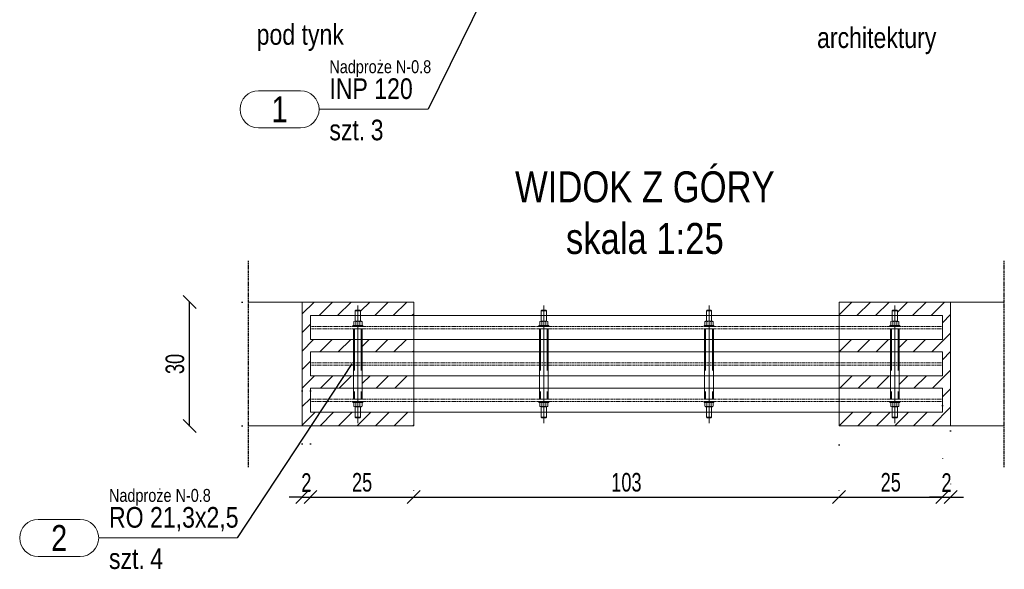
# Model space of a CAD drawing. Header units: millimetres. Extents: x 11149 to 111407, y -107619 to -23630.
# Tile 170 of 245: x 22464 to 22702, y -29723 to -29590. Entities that reach past the tile are written whole.
import ezdxf
from ezdxf.enums import TextEntityAlignment as Align

# ---------------------------------------------------------------- set-up
doc = ezdxf.new("R2010")
doc.units = ezdxf.units.MM
doc.header["$LTSCALE"] = 2
for name, pattern in [('CENTER2', [28.575, 19.05, -3.175, 3.175, -3.175]), ('DOT', [6.35, 0, -6.35]), ('HIDDEN', [9.525, 6.35, -3.175])]:
    doc.linetypes.add(name, pattern=pattern)
doc.layers.get('0').update_dxf_attribs({"plot": 0})
doc.layers.get('Defpoints').update_dxf_attribs({"color": 1})
for name, color, linetype, lineweight in [('e-cad_252', 252, 'HIDDEN', 9), ('e-cad_cienkie', 1, 'Continuous', 9), ('e-cad_opisy', 7, 'Continuous', 9), ('e-cad_osie', 22, 'CENTER2', 9), ('e-cad_stal_kontur', 222, 'Continuous', 20), ('e-cad_stal_ukryte', 222, 'HIDDEN', 9), ('e-cad_wymiary', 4, 'Continuous', 9)]:
    doc.layers.add(name, color=color, linetype=linetype, lineweight=lineweight)
doc.layers.add('e-cad_rzutnie', color=61, linetype='Continuous', lineweight=9, plot=False)
doc.layers.add('e-cad_ukryte', color=30, linetype='HIDDEN')
doc.styles.add('e-cad_1', font='arial.ttf', dxfattribs={"width": 0.7})
doc.styles.add('e-cad_2', font='arial.ttf', dxfattribs={"width": 0.8})
doc.dimstyles.new('e-cad_1_25_[cm]', dxfattribs={"dimscale": 2.5, "dimtxt": 1.8, "dimasz": 1.25, "dimexe": 1.25, "dimexo": 0.625, "dimgap": 0.5, "dimtad": 1, "dimdec": 0, "dimrnd": 1, "dimzin": 1, "dimtxsty": 'e-cad_1', "dimblk": 'OBLIQUE', "dimcen": 2.5, "dimclrd": 256, "dimclre": 252, "dimclrt": 7, "dimadec": 0, "dimazin": 0, "dimtfac": 1, "dimtix": 1, "dimtmove": 2, "dimatfit": 3, "dimldrblk": 'NONE', "dimfxl": 60, "dimfxlon": 1, "dimarcsym": 0})
pattern_1 = [(45, (20522.2896, -33925.081), (-2.245064, 2.245064), [])]

# ---------------------------------------------------------------- blocks, each defined once
blk = doc.blocks.new('_OBLIQUE')
at = {"color": 0, "linetype": 'ByBlock', "lineweight": -2}
blk.add_line((-0.5, -0.5), (0.5, 0.5), dxfattribs=at)
blk = doc.blocks.new('*D1423')
at = {"layer": 'Defpoints', "color": 0, "ltscale": 0.5}
for p in [(22532.4, -29678.02), (22534.4, -29678.02), (22534.4, -29705.27)]:
    blk.add_point(p, dxfattribs=at)
at = {"layer": 'e-cad_wymiary', "color": 252, "linetype": 'DOT', "lineweight": -2}
for p, q in [((22532.4, -29679.59), (22532.4, -29708.4)), ((22534.4, -29679.59), (22534.4, -29708.4))]:
    blk.add_line(p, q, dxfattribs=at)
at = {"layer": 'e-cad_wymiary', "lineweight": -2}
for p, q in [((22532.4, -29705.27), (22529.27, -29705.27)), ((22532.4, -29705.27), (22534.4, -29705.27)), ((22534.4, -29705.27), (22537.52, -29705.27))]:
    blk.add_line(p, q, dxfattribs=at)
at = {"layer": 'e-cad_wymiary', "lineweight": -2, "ltscale": 0.5, "xscale": 3.125, "yscale": 3.125, "zscale": 3.125}
blk.add_blockref('_OBLIQUE', (22532.4, -29705.27), dxfattribs=at)
at = {"layer": 'e-cad_wymiary', "lineweight": -2, "ltscale": 0.5, "xscale": 3.125, "yscale": 3.125, "zscale": 3.125, "rotation": 180}
blk.add_blockref('_OBLIQUE', (22534.4, -29705.27), dxfattribs=at)
at = {"layer": 'e-cad_wymiary', "color": 7, "ltscale": 0.5, "insert": (22533.4, -29701.76), "char_height": 4.5, "attachment_point": 5, "style": 'e-cad_1'}
blk.add_mtext('2', dxfattribs=at)
blk = doc.blocks.new('_None')
blk = doc.blocks.new('*D1427')
at = {"layer": 'Defpoints', "color": 0, "ltscale": 0.5}
for p in [(22505.15, -29658.04), (22519.4, -29658.04), (22519.4, -29688.04)]:
    blk.add_point(p, dxfattribs=at)
at = {"layer": 'e-cad_wymiary', "color": 252, "linetype": 'DOT', "lineweight": -2}
for p, q in [((22517.83, -29658.04), (22502.03, -29658.04)), ((22517.83, -29688.04), (22502.03, -29688.04))]:
    blk.add_line(p, q, dxfattribs=at)
at = {"layer": 'e-cad_wymiary', "lineweight": -2}
blk.add_line((22505.15, -29688.04), (22505.15, -29658.04), dxfattribs=at)
at = {"layer": 'e-cad_wymiary', "lineweight": -2, "ltscale": 0.5, "xscale": 3.125, "yscale": 3.125, "zscale": 3.125}
for p, rotation in [((22505.15, -29658.04), 90), ((22505.15, -29688.04), 270)]:
    blk.add_blockref('_OBLIQUE', p, dxfattribs=dict(at, rotation=rotation))
at = {"layer": 'e-cad_wymiary', "color": 7, "ltscale": 0.5, "insert": (22501.6, -29673.04), "char_height": 4.5, "attachment_point": 5, "rotation": 90, "style": 'e-cad_1'}
blk.add_mtext('30', dxfattribs=at)
blk = doc.blocks.new('*D1429')
at = {"layer": 'Defpoints', "color": 0, "ltscale": 0.5}
for p in [(22534.4, -29705.27), (22559.4, -29705.27), (22559.4, -29705.27)]:
    blk.add_point(p, dxfattribs=at)
at = {"layer": 'e-cad_wymiary', "color": 252, "linetype": 'DOT', "lineweight": -2}
for p, q in [((22534.4, -29703.71), (22534.4, -29702.15)), ((22559.4, -29703.71), (22559.4, -29702.15))]:
    blk.add_line(p, q, dxfattribs=at)
at = {"layer": 'e-cad_wymiary', "lineweight": -2}
blk.add_line((22534.4, -29705.27), (22559.4, -29705.27), dxfattribs=at)
at = {"layer": 'e-cad_wymiary', "lineweight": -2, "ltscale": 0.5, "xscale": 3.125, "yscale": 3.125, "zscale": 3.125, "rotation": 180}
blk.add_blockref('_OBLIQUE', (22534.4, -29705.27), dxfattribs=at)
at = {"layer": 'e-cad_wymiary', "lineweight": -2, "ltscale": 0.5, "xscale": 3.125, "yscale": 3.125, "zscale": 3.125}
blk.add_blockref('_OBLIQUE', (22559.4, -29705.27), dxfattribs=at)
at = {"layer": 'e-cad_wymiary', "color": 7, "ltscale": 0.5, "insert": (22546.9, -29701.72), "char_height": 4.5, "attachment_point": 5, "style": 'e-cad_1'}
blk.add_mtext('25', dxfattribs=at)
blk = doc.blocks.new('*D1430')
at = {"layer": 'Defpoints', "color": 0, "ltscale": 0.5}
for p in [(22687.4, -29681.54), (22662.4, -29691.04), (22687.4, -29705.27)]:
    blk.add_point(p, dxfattribs=at)
at = {"layer": 'e-cad_wymiary', "color": 252, "linetype": 'DOT', "lineweight": -2}
for p, q in [((22687.4, -29683.1), (22687.4, -29708.4)), ((22662.4, -29692.6), (22662.4, -29708.4))]:
    blk.add_line(p, q, dxfattribs=at)
at = {"layer": 'e-cad_wymiary', "lineweight": -2}
blk.add_line((22662.4, -29705.27), (22687.4, -29705.27), dxfattribs=at)
at = {"layer": 'e-cad_wymiary', "lineweight": -2, "ltscale": 0.5, "xscale": 3.125, "yscale": 3.125, "zscale": 3.125, "rotation": 180}
blk.add_blockref('_OBLIQUE', (22662.4, -29705.27), dxfattribs=at)
at = {"layer": 'e-cad_wymiary', "lineweight": -2, "ltscale": 0.5, "xscale": 3.125, "yscale": 3.125, "zscale": 3.125}
blk.add_blockref('_OBLIQUE', (22687.4, -29705.27), dxfattribs=at)
at = {"layer": 'e-cad_wymiary', "color": 7, "ltscale": 0.5, "insert": (22674.9, -29701.72), "char_height": 4.5, "attachment_point": 5, "style": 'e-cad_1'}
blk.add_mtext('25', dxfattribs=at)
blk = doc.blocks.new('*D1431')
at = {"layer": 'Defpoints', "color": 0, "ltscale": 0.5}
for p in [(22687.4, -29681.54), (22689.4, -29687.71), (22689.4, -29705.27)]:
    blk.add_point(p, dxfattribs=at)
at = {"layer": 'e-cad_wymiary', "color": 252, "linetype": 'DOT', "lineweight": -2}
for p, q in [((22687.4, -29683.1), (22687.4, -29708.4)), ((22689.4, -29689.27), (22689.4, -29708.4))]:
    blk.add_line(p, q, dxfattribs=at)
at = {"layer": 'e-cad_wymiary', "lineweight": -2}
for p, q in [((22687.4, -29705.27), (22684.27, -29705.27)), ((22687.4, -29705.27), (22689.4, -29705.27)), ((22689.4, -29705.27), (22692.52, -29705.27))]:
    blk.add_line(p, q, dxfattribs=at)
at = {"layer": 'e-cad_wymiary', "lineweight": -2, "ltscale": 0.5, "xscale": 3.125, "yscale": 3.125, "zscale": 3.125}
blk.add_blockref('_OBLIQUE', (22687.4, -29705.27), dxfattribs=at)
at = {"layer": 'e-cad_wymiary', "lineweight": -2, "ltscale": 0.5, "xscale": 3.125, "yscale": 3.125, "zscale": 3.125, "rotation": 180}
blk.add_blockref('_OBLIQUE', (22689.4, -29705.27), dxfattribs=at)
at = {"layer": 'e-cad_wymiary', "color": 7, "ltscale": 0.5, "insert": (22688.4, -29701.76), "char_height": 4.5, "attachment_point": 5, "style": 'e-cad_1'}
blk.add_mtext('2', dxfattribs=at)
blk = doc.blocks.new('*D1436')
at = {"layer": 'Defpoints', "color": 0, "ltscale": 0.5}
for p in [(22559.4, -29705.27), (22662.4, -29705.27), (22662.4, -29705.27)]:
    blk.add_point(p, dxfattribs=at)
at = {"layer": 'e-cad_wymiary', "color": 252, "linetype": 'DOT', "lineweight": -2}
for p, q in [((22559.4, -29703.71), (22559.4, -29702.15)), ((22662.4, -29703.71), (22662.4, -29702.15))]:
    blk.add_line(p, q, dxfattribs=at)
at = {"layer": 'e-cad_wymiary', "lineweight": -2}
blk.add_line((22559.4, -29705.27), (22662.4, -29705.27), dxfattribs=at)
at = {"layer": 'e-cad_wymiary', "lineweight": -2, "ltscale": 0.5, "xscale": 3.125, "yscale": 3.125, "zscale": 3.125, "rotation": 180}
blk.add_blockref('_OBLIQUE', (22559.4, -29705.27), dxfattribs=at)
at = {"layer": 'e-cad_wymiary', "lineweight": -2, "ltscale": 0.5, "xscale": 3.125, "yscale": 3.125, "zscale": 3.125}
blk.add_blockref('_OBLIQUE', (22662.4, -29705.27), dxfattribs=at)
at = {"layer": 'e-cad_wymiary', "color": 7, "ltscale": 0.5, "insert": (22610.9, -29701.72), "char_height": 4.5, "attachment_point": 5, "style": 'e-cad_1'}
blk.add_mtext('103', dxfattribs=at)
blk = doc.blocks.new('e-cad_StalOpis_2')
at = {"layer": 'e-cad_cienkie', "ltscale": 0.4}
blk.add_lwpolyline([(-14.866, 1.8), (-10.784, 1.8, -0.991311), (-10.784, -1.8), (-14.866, -1.8, -0.991311)], format="xyb", close=True, dxfattribs=at)
at = {"layer": 'e-cad_cienkie'}
blk.add_lwpolyline([(0, 0), (-9, 0)], dxfattribs=at)
at = {"layer": 'e-cad_opisy', "ltscale": 0.04, "style": 'e-cad_1', "width": 0.8}
for tag, p in [('PROFIL', (-8, 1)), ('s_2', (-8, -3)), ('ILOSC', (-4, -3))]:
    blk.add_attdef(tag, p, '', height=2, dxfattribs=at)
at = {"layer": 'e-cad_opisy', "ltscale": 0.04, "style": 'e-cad_1', "width": 0.95, "flags": 1}
blk.add_attdef('s_1', text='', height=2, dxfattribs=at).set_placement((30.3, 1), align=Align.CENTER)
at = {"layer": 'e-cad_opisy', "color": 9, "ltscale": 0.04, "style": 'e-cad_1', "width": 0.8}
blk.add_attdef('NR', text='', height=2.5, dxfattribs=at).set_placement((-12.825, 0), align=Align.MIDDLE_CENTER)
at = {"layer": 'e-cad_opisy', "ltscale": 0.04, "style": 'e-cad_1', "width": 0.8, "flags": 1}
for tag, p in [('MASA', (0, -15)), ('OBWOD', (0, -20)), ('GATUNEK_STALI', (0, -25))]:
    blk.add_attdef(tag, p, '', height=3, dxfattribs=at)
at = {"layer": 'e-cad_rzutnie', "ltscale": 0.04, "style": 'e-cad_1', "width": 0.8}
blk.add_attdef('POZYCJA', (-8, 3.5), '', height=1.25, dxfattribs=at)
at = {"layer": 'e-cad_rzutnie', "ltscale": 0.04, "style": 'e-cad_1', "width": 0.8, "flags": 1}
blk.add_attdef('DLUGOSC', text='', height=1.25, dxfattribs=at).set_placement((-12.825, -2.05), align=Align.TOP_CENTER)

msp = doc.modelspace()

# ---------------------------------------------------------------- hatches: boundary and pattern name
at = {"layer": 'e-cad_252', "ltscale": 10}
h = msp.add_hatch(dxfattribs=at)
h.set_pattern_fill('ANSI31', color=256)
h.set_pattern_definition(pattern_1)
h.paths.add_polyline_path([(22532.4, -29688.04), (22532.4, -29658.04), (22559.4, -29658.04), (22559.4, -29661.34), (22546.53, -29661.34), (22546.53, -29660.14), (22546.38, -29659.99), (22545.9, -29659.99), (22545.41, -29659.99), (22545.26, -29660.14), (22545.26, -29661.34), (22534.4, -29661.34), (22534.4, -29663.99), (22534.4, -29664.5), (22534.4, -29667.14), (22544.83, -29667.14), (22544.83, -29670.14), (22534.4, -29670.14), (22534.4, -29672.79), (22534.4, -29673.3), (22534.4, -29675.94), (22544.83, -29675.94), (22544.83, -29678.94), (22534.4, -29678.94), (22534.4, -29681.59), (22534.4, -29682.1), (22534.4, -29684.74), (22545.26, -29684.74), (22545.26, -29685.95), (22545.41, -29686.1), (22545.9, -29686.1), (22546.38, -29686.1), (22546.53, -29685.95), (22546.53, -29684.74), (22559.4, -29684.74), (22559.4, -29688.04)])
h.paths.add_polyline_path([(22546.96, -29670.14), (22559.4, -29670.14), (22559.4, -29667.14), (22546.96, -29667.14)])
h.paths.add_polyline_path([(22546.96, -29675.94), (22546.96, -29678.94), (22559.4, -29678.94), (22559.4, -29675.94)])
h = msp.add_hatch(dxfattribs=at)
h.set_pattern_fill('ANSI31', color=256)
h.set_pattern_definition(pattern_1)
h.paths.add_polyline_path([(22662.4, -29661.34), (22662.4, -29658.04), (22689.4, -29658.04), (22689.4, -29688.04), (22662.4, -29688.04), (22662.4, -29684.74), (22675.26, -29684.74), (22675.26, -29685.95), (22675.41, -29686.1), (22675.9, -29686.1), (22676.38, -29686.1), (22676.53, -29685.95), (22676.53, -29684.74), (22687.4, -29684.74), (22687.4, -29682.1), (22687.4, -29681.59), (22687.4, -29678.94), (22676.96, -29678.94), (22676.96, -29675.94), (22687.4, -29675.94), (22687.4, -29673.3), (22687.4, -29672.79), (22687.4, -29670.14), (22676.96, -29670.14), (22676.96, -29667.14), (22687.4, -29667.14), (22687.4, -29664.5), (22687.4, -29663.99), (22687.4, -29661.34), (22676.53, -29661.34), (22676.53, -29660.14), (22676.38, -29659.99), (22675.9, -29659.99), (22675.41, -29659.99), (22675.26, -29660.14), (22675.26, -29661.34)])
h.paths.add_polyline_path([(22662.4, -29675.94), (22662.4, -29678.94), (22674.83, -29678.94), (22674.83, -29675.94)])
h.paths.add_polyline_path([(22662.4, -29670.14), (22674.83, -29670.14), (22674.83, -29667.14), (22662.4, -29667.14)])

# ---------------------------------------------------------------- linework, layer by layer
at = {"layer": 'e-cad_cienkie'}
for p, q in [((22558.98, -29611.38), (22562.89, -29611.38)), ((22505.62, -29715.18), (22516.62, -29715.18))]:
    msp.add_line(p, q, dxfattribs=at)
at = {"layer": 'e-cad_opisy'}
for p, q in [((22519.4, -29658.04), (22559.4, -29658.04)), ((22532.4, -29658.04), (22532.4, -29688.04)), ((22559.4, -29688.04), (22559.4, -29658.04)), ((22662.4, -29688.04), (22662.4, -29658.04)), ((22702.4, -29658.04), (22662.4, -29658.04)), ((22689.4, -29658.04), (22689.4, -29688.04)), ((22519.4, -29688.04), (22559.4, -29688.04)), ((22702.4, -29688.04), (22662.4, -29688.04))]:
    msp.add_line(p, q, dxfattribs=at)
at = {"layer": 'e-cad_opisy', "color": 0, "linetype": 'HIDDEN', "ltscale": 4}
for p, q in [((22545.26, -29660.14), (22546.53, -29660.14)), ((22545.41, -29659.99), (22546.38, -29659.99)), ((22590.26, -29660.14), (22591.53, -29660.14)), ((22590.41, -29659.99), (22591.38, -29659.99)), ((22630.26, -29660.14), (22631.53, -29660.14)), ((22630.41, -29659.99), (22631.38, -29659.99)), ((22675.26, -29660.14), (22676.53, -29660.14)), ((22675.41, -29659.99), (22676.38, -29659.99)), ((22545.26, -29685.95), (22546.53, -29685.95)), ((22545.41, -29686.1), (22546.38, -29686.1)), ((22590.26, -29685.95), (22591.53, -29685.95)), ((22590.41, -29686.1), (22591.38, -29686.1)), ((22630.26, -29685.95), (22631.53, -29685.95)), ((22630.41, -29686.1), (22631.38, -29686.1)), ((22675.26, -29685.95), (22676.53, -29685.95)), ((22675.41, -29686.1), (22676.38, -29686.1))]:
    msp.add_line(p, q, dxfattribs=at)
for points in [[(22545.41, -29659.99), (22545.26, -29660.14), (22545.26, -29662.7)], [(22546.38, -29659.99), (22546.53, -29660.14), (22546.53, -29662.7)], [(22590.41, -29659.99), (22590.26, -29660.14), (22590.26, -29662.7)], [(22591.38, -29659.99), (22591.53, -29660.14), (22591.53, -29662.7)], [(22630.41, -29659.99), (22630.26, -29660.14), (22630.26, -29662.7)], [(22631.38, -29659.99), (22631.53, -29660.14), (22631.53, -29662.7)], [(22675.41, -29659.99), (22675.26, -29660.14), (22675.26, -29662.7)], [(22676.38, -29659.99), (22676.53, -29660.14), (22676.53, -29662.7)], [(22545.41, -29686.1), (22545.26, -29685.95), (22545.26, -29683.39)], [(22546.38, -29686.1), (22546.53, -29685.95), (22546.53, -29683.39)], [(22590.41, -29686.1), (22590.26, -29685.95), (22590.26, -29683.39)], [(22591.38, -29686.1), (22591.53, -29685.95), (22591.53, -29683.39)], [(22630.41, -29686.1), (22630.26, -29685.95), (22630.26, -29683.39)], [(22631.38, -29686.1), (22631.53, -29685.95), (22631.53, -29683.39)], [(22675.41, -29686.1), (22675.26, -29685.95), (22675.26, -29683.39)], [(22676.38, -29686.1), (22676.53, -29685.95), (22676.53, -29683.39)]]:
    msp.add_lwpolyline(points, dxfattribs=at)
at = {"layer": 'e-cad_opisy'}
for points in [[(22547.1, -29663.99), (22544.7, -29663.99), (22544.7, -29663.74), (22547.1, -29663.74), (22547.1, -29663.99)], [(22544.9, -29662.8), (22544.9, -29663.63)], [(22546.64, -29662.7), (22545.15, -29662.7)], [(22546.64, -29663.74), (22545.15, -29663.74)], [(22545.4, -29662.7), (22545.4, -29663.74)], [(22546.39, -29662.7), (22546.39, -29663.74)], [(22546.89, -29662.8), (22546.89, -29663.63)], [(22592.1, -29663.99), (22589.7, -29663.99), (22589.7, -29663.74), (22592.1, -29663.74), (22592.1, -29663.99)], [(22589.9, -29662.8), (22589.9, -29663.63)], [(22591.64, -29662.7), (22590.15, -29662.7)], [(22591.64, -29663.74), (22590.15, -29663.74)], [(22590.4, -29662.7), (22590.4, -29663.74)], [(22591.39, -29662.7), (22591.39, -29663.74)], [(22591.89, -29662.8), (22591.89, -29663.63)], [(22632.1, -29663.99), (22629.7, -29663.99), (22629.7, -29663.74), (22632.1, -29663.74), (22632.1, -29663.99)], [(22629.9, -29662.8), (22629.9, -29663.63)], [(22631.64, -29662.7), (22630.15, -29662.7)], [(22631.64, -29663.74), (22630.15, -29663.74)], [(22630.4, -29662.7), (22630.4, -29663.74)], [(22631.39, -29662.7), (22631.39, -29663.74)], [(22631.89, -29662.8), (22631.89, -29663.63)], [(22677.1, -29663.99), (22674.7, -29663.99), (22674.7, -29663.74), (22677.1, -29663.74), (22677.1, -29663.99)], [(22674.9, -29662.8), (22674.9, -29663.63)], [(22676.64, -29662.7), (22675.15, -29662.7)], [(22676.64, -29663.74), (22675.15, -29663.74)], [(22675.4, -29662.7), (22675.4, -29663.74)], [(22676.39, -29662.7), (22676.39, -29663.74)], [(22676.89, -29662.8), (22676.89, -29663.63)], [(22547.1, -29682.1), (22544.7, -29682.1), (22544.7, -29682.35), (22547.1, -29682.35), (22547.1, -29682.1)], [(22544.9, -29683.28), (22544.9, -29682.45)], [(22546.64, -29682.35), (22545.15, -29682.35)], [(22545.4, -29683.39), (22545.4, -29682.35)], [(22546.39, -29683.39), (22546.39, -29682.35)], [(22546.89, -29683.28), (22546.89, -29682.45)], [(22592.1, -29682.1), (22589.7, -29682.1), (22589.7, -29682.35), (22592.1, -29682.35), (22592.1, -29682.1)], [(22589.9, -29683.28), (22589.9, -29682.45)], [(22591.64, -29682.35), (22590.15, -29682.35)], [(22590.4, -29683.39), (22590.4, -29682.35)], [(22591.39, -29683.39), (22591.39, -29682.35)], [(22591.89, -29683.28), (22591.89, -29682.45)], [(22632.1, -29682.1), (22629.7, -29682.1), (22629.7, -29682.35), (22632.1, -29682.35), (22632.1, -29682.1)], [(22629.9, -29683.28), (22629.9, -29682.45)], [(22631.64, -29682.35), (22630.15, -29682.35)], [(22630.4, -29683.39), (22630.4, -29682.35)], [(22631.39, -29683.39), (22631.39, -29682.35)], [(22631.89, -29683.28), (22631.89, -29682.45)], [(22677.1, -29682.1), (22674.7, -29682.1), (22674.7, -29682.35), (22677.1, -29682.35), (22677.1, -29682.1)], [(22674.9, -29683.28), (22674.9, -29682.45)], [(22676.64, -29682.35), (22675.15, -29682.35)], [(22675.4, -29683.39), (22675.4, -29682.35)], [(22676.39, -29683.39), (22676.39, -29682.35)], [(22676.89, -29683.28), (22676.89, -29682.45)], [(22546.64, -29683.39), (22545.15, -29683.39)], [(22591.64, -29683.39), (22590.15, -29683.39)], [(22631.64, -29683.39), (22630.15, -29683.39)], [(22676.64, -29683.39), (22675.15, -29683.39)]]:
    msp.add_lwpolyline(points, dxfattribs=at)
for points in [[(22545.4, -29662.8, 0.419144), (22544.9, -29662.8)], [(22545.4, -29663.63, -0.419144), (22544.9, -29663.63)], [(22546.39, -29662.8, 0.209572), (22545.4, -29662.8)], [(22546.39, -29663.63, -0.209572), (22545.4, -29663.63)], [(22546.89, -29662.8, 0.419144), (22546.39, -29662.8)], [(22546.89, -29663.63, -0.419144), (22546.39, -29663.63)], [(22590.4, -29662.8, 0.419144), (22589.9, -29662.8)], [(22590.4, -29663.63, -0.419144), (22589.9, -29663.63)], [(22591.39, -29662.8, 0.209572), (22590.4, -29662.8)], [(22591.39, -29663.63, -0.209572), (22590.4, -29663.63)], [(22591.89, -29662.8, 0.419144), (22591.39, -29662.8)], [(22591.89, -29663.63, -0.419144), (22591.39, -29663.63)], [(22630.4, -29662.8, 0.419144), (22629.9, -29662.8)], [(22630.4, -29663.63, -0.419144), (22629.9, -29663.63)], [(22631.39, -29662.8, 0.209572), (22630.4, -29662.8)], [(22631.39, -29663.63, -0.209572), (22630.4, -29663.63)], [(22631.89, -29662.8, 0.419144), (22631.39, -29662.8)], [(22631.89, -29663.63, -0.419144), (22631.39, -29663.63)], [(22675.4, -29662.8, 0.419144), (22674.9, -29662.8)], [(22675.4, -29663.63, -0.419144), (22674.9, -29663.63)], [(22676.39, -29662.8, 0.209572), (22675.4, -29662.8)], [(22676.39, -29663.63, -0.209572), (22675.4, -29663.63)], [(22676.89, -29662.8, 0.419144), (22676.39, -29662.8)], [(22676.89, -29663.63, -0.419144), (22676.39, -29663.63)], [(22545.4, -29682.45, 0.419144), (22544.9, -29682.45)], [(22546.39, -29682.45, 0.209572), (22545.4, -29682.45)], [(22546.89, -29682.45, 0.419144), (22546.39, -29682.45)], [(22590.4, -29682.45, 0.419144), (22589.9, -29682.45)], [(22591.39, -29682.45, 0.209572), (22590.4, -29682.45)], [(22591.89, -29682.45, 0.419144), (22591.39, -29682.45)], [(22630.4, -29682.45, 0.419144), (22629.9, -29682.45)], [(22631.39, -29682.45, 0.209572), (22630.4, -29682.45)], [(22631.89, -29682.45, 0.419144), (22631.39, -29682.45)], [(22675.4, -29682.45, 0.419144), (22674.9, -29682.45)], [(22676.39, -29682.45, 0.209572), (22675.4, -29682.45)], [(22676.89, -29682.45, 0.419144), (22676.39, -29682.45)], [(22545.4, -29683.28, -0.419144), (22544.9, -29683.28)], [(22546.39, -29683.28, -0.209572), (22545.4, -29683.28)], [(22546.89, -29683.28, -0.419144), (22546.39, -29683.28)], [(22590.4, -29683.28, -0.419144), (22589.9, -29683.28)], [(22591.39, -29683.28, -0.209572), (22590.4, -29683.28)], [(22591.89, -29683.28, -0.419144), (22591.39, -29683.28)], [(22630.4, -29683.28, -0.419144), (22629.9, -29683.28)], [(22631.39, -29683.28, -0.209572), (22630.4, -29683.28)], [(22631.89, -29683.28, -0.419144), (22631.39, -29683.28)], [(22675.4, -29683.28, -0.419144), (22674.9, -29683.28)], [(22676.39, -29683.28, -0.209572), (22675.4, -29683.28)], [(22676.89, -29683.28, -0.419144), (22676.39, -29683.28)]]:
    msp.add_lwpolyline(points, format="xyb", dxfattribs=at)
at = {"layer": 'e-cad_osie'}
for points in [[(22545.9, -29658.89), (22545.9, -29687.38)], [(22590.9, -29658.89), (22590.9, -29687.38)], [(22630.9, -29658.89), (22630.9, -29687.38)], [(22675.9, -29658.89), (22675.9, -29687.38)]]:
    msp.add_lwpolyline(points, dxfattribs=at)
at = {"layer": 'e-cad_stal_kontur'}
for points in [[(22534.4, -29661.34), (22687.4, -29661.34)], [(22534.4, -29661.34), (22534.4, -29667.14)], [(22687.4, -29667.14), (22687.4, -29661.34)], [(22534.4, -29667.14), (22687.4, -29667.14)], [(22534.4, -29670.14), (22687.4, -29670.14)], [(22534.4, -29670.14), (22534.4, -29675.94)], [(22687.4, -29675.94), (22687.4, -29670.14)], [(22534.4, -29675.94), (22687.4, -29675.94)], [(22534.4, -29678.94), (22687.4, -29678.94)], [(22534.4, -29678.94), (22534.4, -29684.74)], [(22687.4, -29684.74), (22687.4, -29678.94)], [(22534.4, -29684.74), (22687.4, -29684.74)]]:
    msp.add_lwpolyline(points, dxfattribs=at)
at = {"layer": 'e-cad_stal_kontur', "color": 0, "ltscale": 0.8}
for points in [[(22544.83, -29664.5), (22544.83, -29681.59), (22546.96, -29681.59), (22546.96, -29664.5)], [(22589.83, -29664.5), (22589.83, -29681.59), (22591.96, -29681.59), (22591.96, -29664.5)], [(22629.83, -29664.5), (22629.83, -29681.59), (22631.96, -29681.59), (22631.96, -29664.5)], [(22674.83, -29664.5), (22674.83, -29681.59), (22676.96, -29681.59), (22676.96, -29664.5)]]:
    msp.add_lwpolyline(points, close=True, dxfattribs=at)
at = {"layer": 'e-cad_stal_ukryte', "ltscale": 0.02}
for points in [[(22534.4, -29663.99), (22687.4, -29663.99)], [(22534.4, -29664.5), (22687.4, -29664.5)], [(22534.4, -29672.79), (22687.4, -29672.79)], [(22534.4, -29673.3), (22687.4, -29673.3)], [(22534.4, -29681.59), (22687.4, -29681.59)], [(22534.4, -29682.1), (22687.4, -29682.1)]]:
    msp.add_lwpolyline(points, dxfattribs=at)
at = {"layer": 'e-cad_stal_ukryte', "color": 0, "ltscale": 0.8}
for points in [[(22545.08, -29664.5), (22545.08, -29681.59)], [(22546.71, -29664.5), (22546.71, -29681.59)], [(22590.08, -29664.5), (22590.08, -29681.59)], [(22591.71, -29664.5), (22591.71, -29681.59)], [(22630.08, -29664.5), (22630.08, -29681.59)], [(22631.71, -29664.5), (22631.71, -29681.59)], [(22675.08, -29664.5), (22675.08, -29681.59)], [(22676.71, -29664.5), (22676.71, -29681.59)]]:
    msp.add_lwpolyline(points, dxfattribs=at)
at = {"layer": 'e-cad_ukryte', "ltscale": 0.02}
for p, q in [((22519.4, -29698.04), (22519.4, -29648.04)), ((22702.4, -29698.04), (22702.4, -29648.04))]:
    msp.add_line(p, q, dxfattribs=at)

# ---------------------------------------------------------------- block references
at = {"layer": 'e-cad_opisy', "ltscale": 0.5, "xscale": 2.5, "yscale": 2.5, "zscale": 2.5}
for p, values in [((22558.98, -29611.38), {'NR': '1', 'PROFIL': 'INP 120', 'ILOSC': '3', 'POZYCJA': 'Nadproże N-0.8', 's_2': 'szt.'}), ((22505.62, -29715.18), {'NR': '2', 'PROFIL': 'RO 21,3x2,5', 'ILOSC': '4', 'POZYCJA': 'Nadproże N-0.8', 's_2': 'szt.'})]:
    msp.add_blockref('e-cad_StalOpis_2', p, dxfattribs=at).add_auto_attribs(values)

# ---------------------------------------------------------------- texts
at = {"layer": 'e-cad_opisy', "style": 'e-cad_1', "width": 0.8}
for s, p in [('pod tynk', (22521.37, -29595.75)), ('architektury', (22657.06, -29596.53))]:
    msp.add_text(s, height=5, dxfattribs=at).set_placement(p)
at = {"layer": 'e-cad_opisy', "ltscale": 0.8, "insert": (22615.37, -29646.51), "char_height": 7.5, "width": 113.777, "attachment_point": 8, "style": 'e-cad_2'}
msp.add_mtext('WIDOK Z GÓRY\\Pskala 1:25', dxfattribs=at)

# ---------------------------------------------------------------- dimensions: what is measured, and where the dimension line sits
at = {"layer": 'e-cad_wymiary'}
dim = msp.add_linear_dim(base=(22505.15, -29658.04), p1=(22519.4, -29688.04), p2=(22519.4, -29658.04), angle=90, dimstyle='e-cad_1_25_[cm]', dxfattribs=at)
dim.commit()
dim.dimension.update_dxf_attribs({"geometry": '*D1427', "text_midpoint": (22501.6, -29673.04)})
for base, p1, p2, picture, middle in [((22534.4, -29705.27), (22532.4, -29678.02), (22534.4, -29678.02), '*D1423', (22533.4, -29701.76)), ((22687.4, -29705.27), (22662.4, -29691.04), (22687.4, -29681.54), '*D1430', (22674.9, -29701.72)), ((22689.4, -29705.27), (22687.4, -29681.54), (22689.4, -29687.71), '*D1431', (22688.4, -29701.76)), ((22559.4, -29705.27), (22534.4, -29705.27), (22559.4, -29705.27), '*D1429', (22546.9, -29701.72)), ((22662.4, -29705.27), (22559.4, -29705.27), (22662.4, -29705.27), '*D1436', (22610.9, -29701.72))]:
    dim = msp.add_linear_dim(base=base, p1=p1, p2=p2, dimstyle='e-cad_1_25_[cm]', dxfattribs=at)
    dim.commit()
    dim.dimension.update_dxf_attribs({"geometry": picture, "text_midpoint": middle})

# ---------------------------------------------------------------- leaders
at = {"layer": 'e-cad_cienkie', "has_arrowhead": 0}
for points in [[(22599, -29538.04), (22562.89, -29611.38)], [(22544.4, -29673.04), (22516.62, -29715.18)]]:
    msp.add_leader(points, dimstyle='e-cad_1_25_[cm]', override={"dimldrblk": 'None'}, dxfattribs=at)

doc.saveas('drawing.dxf')
